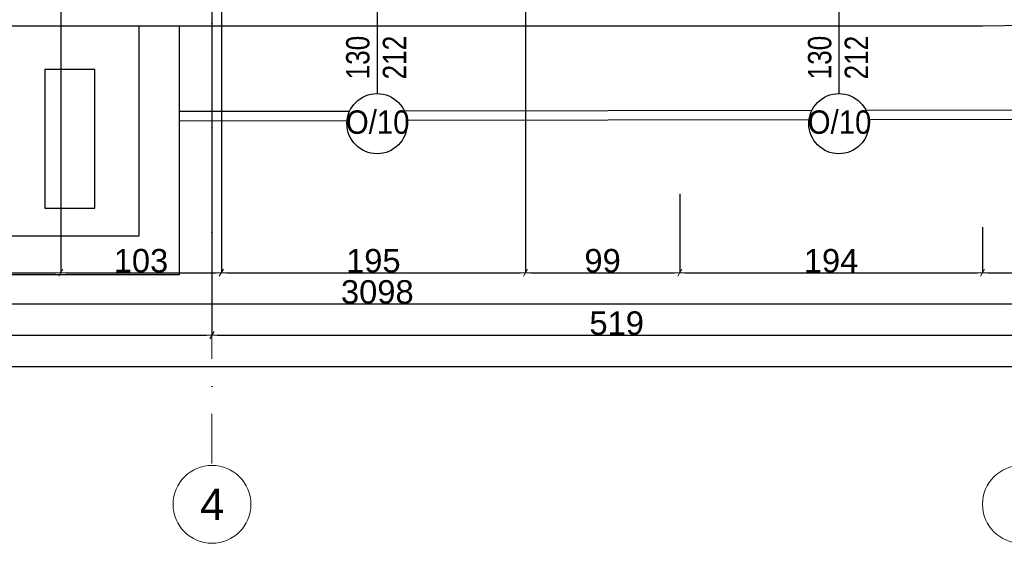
# Model space of a CAD drawing. Header units: millimetres. Extents: x 75543 to 124291, y -109148 to -86372.
# Tile 54 of 99: x 100734 to 107048, y -108895 to -105537. Entities that reach past the tile are written whole.
import ezdxf

# ---------------------------------------------------------------- set-up
doc = ezdxf.new("R2010")
doc.units = ezdxf.units.MM
doc.header["$MEASUREMENT"] = 0
doc.linetypes.add('Dot & Dashed', pattern=[670.277762, 317.5, -176.388889, 0, -176.388874])
for name, color, linetype in [('COKÓŁ', 7, 'Continuous'), ('DIM MALY', 7, 'Continuous'), ('Nowe_0', 7, 'Continuous'), ('Nowe_A-OKNA-OPIS', 7, 'Continuous'), ('Nowe_SCHODY', 7, 'Continuous'), ('opaska', 7, 'Continuous'), ('SCHODY', 7, 'Continuous'), ('Structural - Grid', 7, 'Continuous')]:
    doc.layers.add(name, color=color, linetype=linetype)
doc.styles.add('STYL_AUTOMATYCZNY_1', font='arial.ttf')
doc.styles.add('STYL_AUTOMATYCZNY_2', font='arial.ttf')
doc.styles.add('STYL_AUTOMATYCZNY_6', font='arial.ttf', dxfattribs={"width": 0.8})
doc.styles.add('STYL_AUTOMATYCZNY_9', font='arial.ttf', dxfattribs={"width": 0.9})
doc.dimstyles.new('STYL_AUTOMATYCZNY__3', dxfattribs={"dimtxt": 150, "dimasz": 34.231941, "dimexe": 0.18, "dimexo": 3, "dimgap": 0, "dimtad": 1, "dimtih": 1, "dimtoh": 1, "dimdec": 0, "dimlfac": 0.1, "dimzin": 0, "dimdsep": 46, "dimtxsty": 'STYL_AUTOMATYCZNY_2', "dimblk": 'ARROWHEAD_2', "dimblk1": 'ARROWHEAD_2', "dimblk2": 'ARROWHEAD_2', "dimcen": 0.09, "dimclrd": 5, "dimclre": 5, "dimclrt": 1, "dimadec": 0, "dimazin": 0, "dimtfac": 1, "dimtdec": 4, "dimtmove": 0, "dimatfit": 3, "dimfxl": 0, "dimtolj": 1, "dimtzin": 0, "dimarcsym": 0})

# ---------------------------------------------------------------- blocks, each defined once
blk = doc.blocks.new('ARROWHEAD_2')
at = {"color": 0, "linetype": 'Continuous', "lineweight": 0}
for p, q in [((0, 0), (-1, 0)), ((-0.38, -0.66), (0.38, 0.66))]:
    blk.add_line(p, q, dxfattribs=at)
blk = doc.blocks.new('*D597')
at = {"layer": 'Defpoints', "color": 0}
for p in [(103977.3, -104981.7), (102027.3, -106198.5), (103977.3, -107160.1)]:
    blk.add_point(p, dxfattribs=at)
at = {"layer": 'DIM MALY', "color": 5, "lineweight": -2}
for p, q in [((103977.3, -104984.7), (103977.3, -107160.3)), ((102027.3, -106201.5), (102027.3, -107160.3)), ((102061.5, -107160.1), (103943, -107160.1))]:
    blk.add_line(p, q, dxfattribs=at)
at = {"layer": 'DIM MALY', "color": 5, "lineweight": -2, "xscale": 34.23194115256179, "yscale": 34.23194115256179, "zscale": 34.23194115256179, "rotation": 180}
blk.add_blockref('ARROWHEAD_2', (102027.3, -107160.1), dxfattribs=at)
at = {"layer": 'DIM MALY', "color": 5, "lineweight": -2, "xscale": 34.23194115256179, "yscale": 34.23194115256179, "zscale": 34.23194115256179}
blk.add_blockref('ARROWHEAD_2', (103977.3, -107160.1), dxfattribs=at)
at = {"layer": 'DIM MALY', "color": 1, "insert": (103001.9, -107083.6), "char_height": 150, "attachment_point": 5, "style": 'STYL_AUTOMATYCZNY_2'}
blk.add_mtext('\\A1;195', dxfattribs=at)
blk = doc.blocks.new('*D598')
at = {"layer": 'Defpoints', "color": 0}
for p in [(104967.3, -106650.4), (103977.3, -107138.5), (104967.3, -107160.1)]:
    blk.add_point(p, dxfattribs=at)
at = {"layer": 'DIM MALY', "color": 5, "lineweight": -2}
for p, q in [((104967.3, -106653.4), (104967.3, -107160.3)), ((103977.3, -107141.5), (103977.3, -107160.3)), ((104011.5, -107160.1), (104933, -107160.1))]:
    blk.add_line(p, q, dxfattribs=at)
at = {"layer": 'DIM MALY', "color": 5, "lineweight": -2, "xscale": 34.23194115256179, "yscale": 34.23194115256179, "zscale": 34.23194115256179, "rotation": 180}
blk.add_blockref('ARROWHEAD_2', (103977.3, -107160.1), dxfattribs=at)
at = {"layer": 'DIM MALY', "color": 5, "lineweight": -2, "xscale": 34.23194115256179, "yscale": 34.23194115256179, "zscale": 34.23194115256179}
blk.add_blockref('ARROWHEAD_2', (104967.3, -107160.1), dxfattribs=at)
at = {"layer": 'DIM MALY', "color": 1, "insert": (104472, -107083.6), "char_height": 150, "attachment_point": 5, "style": 'STYL_AUTOMATYCZNY_2'}
blk.add_mtext('\\A1;99', dxfattribs=at)
blk = doc.blocks.new('*D599')
at = {"layer": 'Defpoints', "color": 0}
for p in [(104967.3, -106650.4), (103977.3, -107138.5), (104967.3, -107160.1)]:
    blk.add_point(p, dxfattribs=at)
at = {"layer": 'DIM MALY', "color": 5, "lineweight": -2}
for p, q in [((104967.3, -106653.4), (104967.3, -107160.3)), ((103977.3, -107141.5), (103977.3, -107160.3)), ((104011.5, -107160.1), (104933, -107160.1))]:
    blk.add_line(p, q, dxfattribs=at)
at = {"layer": 'DIM MALY', "color": 5, "lineweight": -2, "xscale": 34.23194115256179, "yscale": 34.23194115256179, "zscale": 34.23194115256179, "rotation": 180}
blk.add_blockref('ARROWHEAD_2', (103977.3, -107160.1), dxfattribs=at)
at = {"layer": 'DIM MALY', "color": 5, "lineweight": -2, "xscale": 34.23194115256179, "yscale": 34.23194115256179, "zscale": 34.23194115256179}
blk.add_blockref('ARROWHEAD_2', (104967.3, -107160.1), dxfattribs=at)
at = {"layer": 'DIM MALY', "color": 1, "insert": (104472, -107083.6), "char_height": 150, "attachment_point": 5, "style": 'STYL_AUTOMATYCZNY_2'}
blk.add_mtext('\\A1;99', dxfattribs=at)
blk = doc.blocks.new('*D600')
at = {"layer": 'Defpoints', "color": 0}
for p in [(104967.3, -106650.4), (106907.3, -106864.6), (106907.3, -107160.1)]:
    blk.add_point(p, dxfattribs=at)
at = {"layer": 'DIM MALY', "color": 5, "lineweight": -2}
for p, q in [((104967.3, -106653.4), (104967.3, -107160.3)), ((106907.3, -106867.6), (106907.3, -107160.3)), ((105001.5, -107160.1), (106873, -107160.1))]:
    blk.add_line(p, q, dxfattribs=at)
at = {"layer": 'DIM MALY', "color": 5, "lineweight": -2, "xscale": 34.23194115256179, "yscale": 34.23194115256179, "zscale": 34.23194115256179, "rotation": 180}
blk.add_blockref('ARROWHEAD_2', (104967.3, -107160.1), dxfattribs=at)
at = {"layer": 'DIM MALY', "color": 5, "lineweight": -2, "xscale": 34.23194115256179, "yscale": 34.23194115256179, "zscale": 34.23194115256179}
blk.add_blockref('ARROWHEAD_2', (106907.3, -107160.1), dxfattribs=at)
at = {"layer": 'DIM MALY', "color": 1, "insert": (105936.9, -107083.6), "char_height": 150, "attachment_point": 5, "style": 'STYL_AUTOMATYCZNY_2'}
blk.add_mtext('\\A1;194', dxfattribs=at)
blk = doc.blocks.new('*D601')
at = {"layer": 'Defpoints', "color": 0}
for p in [(104967.3, -106650.4), (103977.3, -107138.5), (104967.3, -107160.1)]:
    blk.add_point(p, dxfattribs=at)
at = {"layer": 'DIM MALY', "color": 5, "lineweight": -2}
for p, q in [((104967.3, -106653.4), (104967.3, -107160.3)), ((103977.3, -107141.5), (103977.3, -107160.3)), ((104011.5, -107160.1), (104933, -107160.1))]:
    blk.add_line(p, q, dxfattribs=at)
at = {"layer": 'DIM MALY', "color": 5, "lineweight": -2, "xscale": 34.23194115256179, "yscale": 34.23194115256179, "zscale": 34.23194115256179, "rotation": 180}
blk.add_blockref('ARROWHEAD_2', (103977.3, -107160.1), dxfattribs=at)
at = {"layer": 'DIM MALY', "color": 5, "lineweight": -2, "xscale": 34.23194115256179, "yscale": 34.23194115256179, "zscale": 34.23194115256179}
blk.add_blockref('ARROWHEAD_2', (104967.3, -107160.1), dxfattribs=at)
at = {"layer": 'DIM MALY', "color": 1, "insert": (104472, -107083.6), "char_height": 150, "attachment_point": 5, "style": 'STYL_AUTOMATYCZNY_2'}
blk.add_mtext('\\A1;99', dxfattribs=at)
blk = doc.blocks.new('*D602')
at = {"layer": 'Defpoints', "color": 0}
for p in [(104967.3, -106650.4), (106907.3, -106864.6), (106907.3, -107160.1)]:
    blk.add_point(p, dxfattribs=at)
at = {"layer": 'DIM MALY', "color": 5, "lineweight": -2}
for p, q in [((104967.3, -106653.4), (104967.3, -107160.3)), ((106907.3, -106867.6), (106907.3, -107160.3)), ((105001.5, -107160.1), (106873, -107160.1))]:
    blk.add_line(p, q, dxfattribs=at)
at = {"layer": 'DIM MALY', "color": 5, "lineweight": -2, "xscale": 34.23194115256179, "yscale": 34.23194115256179, "zscale": 34.23194115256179, "rotation": 180}
blk.add_blockref('ARROWHEAD_2', (104967.3, -107160.1), dxfattribs=at)
at = {"layer": 'DIM MALY', "color": 5, "lineweight": -2, "xscale": 34.23194115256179, "yscale": 34.23194115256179, "zscale": 34.23194115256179}
blk.add_blockref('ARROWHEAD_2', (106907.3, -107160.1), dxfattribs=at)
at = {"layer": 'DIM MALY', "color": 1, "insert": (105936.9, -107083.6), "char_height": 150, "attachment_point": 5, "style": 'STYL_AUTOMATYCZNY_2'}
blk.add_mtext('\\A1;194', dxfattribs=at)
blk = doc.blocks.new('*D603')
at = {"layer": 'Defpoints', "color": 0}
for p in [(108147.3, -106650.4), (106907.3, -106864.6), (108147.3, -107160.1)]:
    blk.add_point(p, dxfattribs=at)
at = {"layer": 'DIM MALY', "color": 5, "lineweight": -2}
for p, q in [((108147.3, -106653.4), (108147.3, -107160.3)), ((106907.3, -106867.6), (106907.3, -107160.3)), ((106941.5, -107160.1), (108113, -107160.1))]:
    blk.add_line(p, q, dxfattribs=at)
at = {"layer": 'DIM MALY', "color": 5, "lineweight": -2, "xscale": 34.23194115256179, "yscale": 34.23194115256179, "zscale": 34.23194115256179, "rotation": 180}
blk.add_blockref('ARROWHEAD_2', (106907.3, -107160.1), dxfattribs=at)
at = {"layer": 'DIM MALY', "color": 5, "lineweight": -2, "xscale": 34.23194115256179, "yscale": 34.23194115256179, "zscale": 34.23194115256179}
blk.add_blockref('ARROWHEAD_2', (108147.3, -107160.1), dxfattribs=at)
at = {"layer": 'DIM MALY', "color": 1, "insert": (107526.9, -107084.8), "char_height": 150, "attachment_point": 5, "style": 'STYL_AUTOMATYCZNY_2'}
blk.add_mtext('\\A1;124', dxfattribs=at)
blk = doc.blocks.new('*D604')
at = {"layer": 'Defpoints', "color": 0}
for p in [(104967.3, -106650.4), (103977.3, -107138.5), (104967.3, -107160.1)]:
    blk.add_point(p, dxfattribs=at)
at = {"layer": 'DIM MALY', "color": 5, "lineweight": -2}
for p, q in [((104967.3, -106653.4), (104967.3, -107160.3)), ((103977.3, -107141.5), (103977.3, -107160.3)), ((104011.5, -107160.1), (104933, -107160.1))]:
    blk.add_line(p, q, dxfattribs=at)
at = {"layer": 'DIM MALY', "color": 5, "lineweight": -2, "xscale": 34.23194115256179, "yscale": 34.23194115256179, "zscale": 34.23194115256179, "rotation": 180}
blk.add_blockref('ARROWHEAD_2', (103977.3, -107160.1), dxfattribs=at)
at = {"layer": 'DIM MALY', "color": 5, "lineweight": -2, "xscale": 34.23194115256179, "yscale": 34.23194115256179, "zscale": 34.23194115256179}
blk.add_blockref('ARROWHEAD_2', (104967.3, -107160.1), dxfattribs=at)
at = {"layer": 'DIM MALY', "color": 1, "insert": (104472, -107083.6), "char_height": 150, "attachment_point": 5, "style": 'STYL_AUTOMATYCZNY_2'}
blk.add_mtext('\\A1;99', dxfattribs=at)
blk = doc.blocks.new('*D605')
at = {"layer": 'Defpoints', "color": 0}
for p in [(104967.3, -106650.4), (106907.3, -106864.6), (106907.3, -107160.1)]:
    blk.add_point(p, dxfattribs=at)
at = {"layer": 'DIM MALY', "color": 5, "lineweight": -2}
for p, q in [((104967.3, -106653.4), (104967.3, -107160.3)), ((106907.3, -106867.6), (106907.3, -107160.3)), ((105001.5, -107160.1), (106873, -107160.1))]:
    blk.add_line(p, q, dxfattribs=at)
at = {"layer": 'DIM MALY', "color": 5, "lineweight": -2, "xscale": 34.23194115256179, "yscale": 34.23194115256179, "zscale": 34.23194115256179, "rotation": 180}
blk.add_blockref('ARROWHEAD_2', (104967.3, -107160.1), dxfattribs=at)
at = {"layer": 'DIM MALY', "color": 5, "lineweight": -2, "xscale": 34.23194115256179, "yscale": 34.23194115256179, "zscale": 34.23194115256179}
blk.add_blockref('ARROWHEAD_2', (106907.3, -107160.1), dxfattribs=at)
at = {"layer": 'DIM MALY', "color": 1, "insert": (105936.9, -107083.6), "char_height": 150, "attachment_point": 5, "style": 'STYL_AUTOMATYCZNY_2'}
blk.add_mtext('\\A1;194', dxfattribs=at)
blk = doc.blocks.new('*D606')
at = {"layer": 'Defpoints', "color": 0}
for p in [(108147.3, -106650.4), (106907.3, -106864.6), (108147.3, -107160.1)]:
    blk.add_point(p, dxfattribs=at)
at = {"layer": 'DIM MALY', "color": 5, "lineweight": -2}
for p, q in [((108147.3, -106653.4), (108147.3, -107160.3)), ((106907.3, -106867.6), (106907.3, -107160.3)), ((106941.5, -107160.1), (108113, -107160.1))]:
    blk.add_line(p, q, dxfattribs=at)
at = {"layer": 'DIM MALY', "color": 5, "lineweight": -2, "xscale": 34.23194115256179, "yscale": 34.23194115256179, "zscale": 34.23194115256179, "rotation": 180}
blk.add_blockref('ARROWHEAD_2', (106907.3, -107160.1), dxfattribs=at)
at = {"layer": 'DIM MALY', "color": 5, "lineweight": -2, "xscale": 34.23194115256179, "yscale": 34.23194115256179, "zscale": 34.23194115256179}
blk.add_blockref('ARROWHEAD_2', (108147.3, -107160.1), dxfattribs=at)
at = {"layer": 'DIM MALY', "color": 1, "insert": (107526.9, -107084.8), "char_height": 150, "attachment_point": 5, "style": 'STYL_AUTOMATYCZNY_2'}
blk.add_mtext('\\A1;124', dxfattribs=at)
blk = doc.blocks.new('*D608')
at = {"layer": 'Defpoints', "color": 0}
for p in [(104967.3, -106650.4), (103977.3, -107138.5), (104967.3, -107160.1)]:
    blk.add_point(p, dxfattribs=at)
at = {"layer": 'DIM MALY', "color": 5, "lineweight": -2}
for p, q in [((104967.3, -106653.4), (104967.3, -107160.3)), ((103977.3, -107141.5), (103977.3, -107160.3)), ((104011.5, -107160.1), (104933, -107160.1))]:
    blk.add_line(p, q, dxfattribs=at)
at = {"layer": 'DIM MALY', "color": 5, "lineweight": -2, "xscale": 34.23194115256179, "yscale": 34.23194115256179, "zscale": 34.23194115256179, "rotation": 180}
blk.add_blockref('ARROWHEAD_2', (103977.3, -107160.1), dxfattribs=at)
at = {"layer": 'DIM MALY', "color": 5, "lineweight": -2, "xscale": 34.23194115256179, "yscale": 34.23194115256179, "zscale": 34.23194115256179}
blk.add_blockref('ARROWHEAD_2', (104967.3, -107160.1), dxfattribs=at)
at = {"layer": 'DIM MALY', "color": 1, "insert": (104472, -107083.6), "char_height": 150, "attachment_point": 5, "style": 'STYL_AUTOMATYCZNY_2'}
blk.add_mtext('\\A1;99', dxfattribs=at)
blk = doc.blocks.new('*D609')
at = {"layer": 'Defpoints', "color": 0}
for p in [(104967.3, -106650.4), (106907.3, -106864.6), (106907.3, -107160.1)]:
    blk.add_point(p, dxfattribs=at)
at = {"layer": 'DIM MALY', "color": 5, "lineweight": -2}
for p, q in [((104967.3, -106653.4), (104967.3, -107160.3)), ((106907.3, -106867.6), (106907.3, -107160.3)), ((105001.5, -107160.1), (106873, -107160.1))]:
    blk.add_line(p, q, dxfattribs=at)
at = {"layer": 'DIM MALY', "color": 5, "lineweight": -2, "xscale": 34.23194115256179, "yscale": 34.23194115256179, "zscale": 34.23194115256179, "rotation": 180}
blk.add_blockref('ARROWHEAD_2', (104967.3, -107160.1), dxfattribs=at)
at = {"layer": 'DIM MALY', "color": 5, "lineweight": -2, "xscale": 34.23194115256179, "yscale": 34.23194115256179, "zscale": 34.23194115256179}
blk.add_blockref('ARROWHEAD_2', (106907.3, -107160.1), dxfattribs=at)
at = {"layer": 'DIM MALY', "color": 1, "insert": (105936.9, -107083.6), "char_height": 150, "attachment_point": 5, "style": 'STYL_AUTOMATYCZNY_2'}
blk.add_mtext('\\A1;194', dxfattribs=at)
blk = doc.blocks.new('*D610')
at = {"layer": 'Defpoints', "color": 0}
for p in [(108147.3, -106650.4), (106907.3, -106864.6), (108147.3, -107160.1)]:
    blk.add_point(p, dxfattribs=at)
at = {"layer": 'DIM MALY', "color": 5, "lineweight": -2}
for p, q in [((108147.3, -106653.4), (108147.3, -107160.3)), ((106907.3, -106867.6), (106907.3, -107160.3)), ((106941.5, -107160.1), (108113, -107160.1))]:
    blk.add_line(p, q, dxfattribs=at)
at = {"layer": 'DIM MALY', "color": 5, "lineweight": -2, "xscale": 34.23194115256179, "yscale": 34.23194115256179, "zscale": 34.23194115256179, "rotation": 180}
blk.add_blockref('ARROWHEAD_2', (106907.3, -107160.1), dxfattribs=at)
at = {"layer": 'DIM MALY', "color": 5, "lineweight": -2, "xscale": 34.23194115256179, "yscale": 34.23194115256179, "zscale": 34.23194115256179}
blk.add_blockref('ARROWHEAD_2', (108147.3, -107160.1), dxfattribs=at)
at = {"layer": 'DIM MALY', "color": 1, "insert": (107526.9, -107084.8), "char_height": 150, "attachment_point": 5, "style": 'STYL_AUTOMATYCZNY_2'}
blk.add_mtext('\\A1;124', dxfattribs=at)
blk = doc.blocks.new('*D613')
at = {"layer": 'Defpoints', "color": 0}
for p in [(104967.3, -106650.4), (103977.3, -107138.5), (104967.3, -107160.1)]:
    blk.add_point(p, dxfattribs=at)
at = {"layer": 'DIM MALY', "color": 5, "lineweight": -2}
for p, q in [((104967.3, -106653.4), (104967.3, -107160.3)), ((103977.3, -107141.5), (103977.3, -107160.3)), ((104011.5, -107160.1), (104933, -107160.1))]:
    blk.add_line(p, q, dxfattribs=at)
at = {"layer": 'DIM MALY', "color": 5, "lineweight": -2, "xscale": 34.23194115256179, "yscale": 34.23194115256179, "zscale": 34.23194115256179, "rotation": 180}
blk.add_blockref('ARROWHEAD_2', (103977.3, -107160.1), dxfattribs=at)
at = {"layer": 'DIM MALY', "color": 5, "lineweight": -2, "xscale": 34.23194115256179, "yscale": 34.23194115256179, "zscale": 34.23194115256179}
blk.add_blockref('ARROWHEAD_2', (104967.3, -107160.1), dxfattribs=at)
at = {"layer": 'DIM MALY', "color": 1, "insert": (104472, -107083.6), "char_height": 150, "attachment_point": 5, "style": 'STYL_AUTOMATYCZNY_2'}
blk.add_mtext('\\A1;99', dxfattribs=at)
blk = doc.blocks.new('*D614')
at = {"layer": 'Defpoints', "color": 0}
for p in [(104967.3, -106650.4), (106907.3, -106864.6), (106907.3, -107160.1)]:
    blk.add_point(p, dxfattribs=at)
at = {"layer": 'DIM MALY', "color": 5, "lineweight": -2}
for p, q in [((104967.3, -106653.4), (104967.3, -107160.3)), ((106907.3, -106867.6), (106907.3, -107160.3)), ((105001.5, -107160.1), (106873, -107160.1))]:
    blk.add_line(p, q, dxfattribs=at)
at = {"layer": 'DIM MALY', "color": 5, "lineweight": -2, "xscale": 34.23194115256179, "yscale": 34.23194115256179, "zscale": 34.23194115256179, "rotation": 180}
blk.add_blockref('ARROWHEAD_2', (104967.3, -107160.1), dxfattribs=at)
at = {"layer": 'DIM MALY', "color": 5, "lineweight": -2, "xscale": 34.23194115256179, "yscale": 34.23194115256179, "zscale": 34.23194115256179}
blk.add_blockref('ARROWHEAD_2', (106907.3, -107160.1), dxfattribs=at)
at = {"layer": 'DIM MALY', "color": 1, "insert": (105936.9, -107083.6), "char_height": 150, "attachment_point": 5, "style": 'STYL_AUTOMATYCZNY_2'}
blk.add_mtext('\\A1;194', dxfattribs=at)
blk = doc.blocks.new('*D615')
at = {"layer": 'Defpoints', "color": 0}
for p in [(108147.3, -106650.4), (106907.3, -106864.6), (108147.3, -107160.1)]:
    blk.add_point(p, dxfattribs=at)
at = {"layer": 'DIM MALY', "color": 5, "lineweight": -2}
for p, q in [((108147.3, -106653.4), (108147.3, -107160.3)), ((106907.3, -106867.6), (106907.3, -107160.3)), ((106941.5, -107160.1), (108113, -107160.1))]:
    blk.add_line(p, q, dxfattribs=at)
at = {"layer": 'DIM MALY', "color": 5, "lineweight": -2, "xscale": 34.23194115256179, "yscale": 34.23194115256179, "zscale": 34.23194115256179, "rotation": 180}
blk.add_blockref('ARROWHEAD_2', (106907.3, -107160.1), dxfattribs=at)
at = {"layer": 'DIM MALY', "color": 5, "lineweight": -2, "xscale": 34.23194115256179, "yscale": 34.23194115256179, "zscale": 34.23194115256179}
blk.add_blockref('ARROWHEAD_2', (108147.3, -107160.1), dxfattribs=at)
at = {"layer": 'DIM MALY', "color": 1, "insert": (107526.9, -107084.8), "char_height": 150, "attachment_point": 5, "style": 'STYL_AUTOMATYCZNY_2'}
blk.add_mtext('\\A1;124', dxfattribs=at)
blk = doc.blocks.new('*D619')
at = {"layer": 'Defpoints', "color": 0}
for p in [(104967.3, -106650.4), (103977.3, -107138.5), (104967.3, -107160.1)]:
    blk.add_point(p, dxfattribs=at)
at = {"layer": 'DIM MALY', "color": 5, "lineweight": -2}
for p, q in [((104967.3, -106653.4), (104967.3, -107160.3)), ((103977.3, -107141.5), (103977.3, -107160.3)), ((104011.5, -107160.1), (104933, -107160.1))]:
    blk.add_line(p, q, dxfattribs=at)
at = {"layer": 'DIM MALY', "color": 5, "lineweight": -2, "xscale": 34.23194115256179, "yscale": 34.23194115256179, "zscale": 34.23194115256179, "rotation": 180}
blk.add_blockref('ARROWHEAD_2', (103977.3, -107160.1), dxfattribs=at)
at = {"layer": 'DIM MALY', "color": 5, "lineweight": -2, "xscale": 34.23194115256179, "yscale": 34.23194115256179, "zscale": 34.23194115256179}
blk.add_blockref('ARROWHEAD_2', (104967.3, -107160.1), dxfattribs=at)
at = {"layer": 'DIM MALY', "color": 1, "insert": (104472, -107083.6), "char_height": 150, "attachment_point": 5, "style": 'STYL_AUTOMATYCZNY_2'}
blk.add_mtext('\\A1;99', dxfattribs=at)
blk = doc.blocks.new('*D620')
at = {"layer": 'Defpoints', "color": 0}
for p in [(104967.3, -106650.4), (106907.3, -106864.6), (106907.3, -107160.1)]:
    blk.add_point(p, dxfattribs=at)
at = {"layer": 'DIM MALY', "color": 5, "lineweight": -2}
for p, q in [((104967.3, -106653.4), (104967.3, -107160.3)), ((106907.3, -106867.6), (106907.3, -107160.3)), ((105001.5, -107160.1), (106873, -107160.1))]:
    blk.add_line(p, q, dxfattribs=at)
at = {"layer": 'DIM MALY', "color": 5, "lineweight": -2, "xscale": 34.23194115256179, "yscale": 34.23194115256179, "zscale": 34.23194115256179, "rotation": 180}
blk.add_blockref('ARROWHEAD_2', (104967.3, -107160.1), dxfattribs=at)
at = {"layer": 'DIM MALY', "color": 5, "lineweight": -2, "xscale": 34.23194115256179, "yscale": 34.23194115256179, "zscale": 34.23194115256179}
blk.add_blockref('ARROWHEAD_2', (106907.3, -107160.1), dxfattribs=at)
at = {"layer": 'DIM MALY', "color": 1, "insert": (105936.9, -107083.6), "char_height": 150, "attachment_point": 5, "style": 'STYL_AUTOMATYCZNY_2'}
blk.add_mtext('\\A1;194', dxfattribs=at)
blk = doc.blocks.new('*D621')
at = {"layer": 'Defpoints', "color": 0}
for p in [(108147.3, -106650.4), (106907.3, -106864.6), (108147.3, -107160.1)]:
    blk.add_point(p, dxfattribs=at)
at = {"layer": 'DIM MALY', "color": 5, "lineweight": -2}
for p, q in [((108147.3, -106653.4), (108147.3, -107160.3)), ((106907.3, -106867.6), (106907.3, -107160.3)), ((106941.5, -107160.1), (108113, -107160.1))]:
    blk.add_line(p, q, dxfattribs=at)
at = {"layer": 'DIM MALY', "color": 5, "lineweight": -2, "xscale": 34.23194115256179, "yscale": 34.23194115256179, "zscale": 34.23194115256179, "rotation": 180}
blk.add_blockref('ARROWHEAD_2', (106907.3, -107160.1), dxfattribs=at)
at = {"layer": 'DIM MALY', "color": 5, "lineweight": -2, "xscale": 34.23194115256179, "yscale": 34.23194115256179, "zscale": 34.23194115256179}
blk.add_blockref('ARROWHEAD_2', (108147.3, -107160.1), dxfattribs=at)
at = {"layer": 'DIM MALY', "color": 1, "insert": (107526.9, -107084.8), "char_height": 150, "attachment_point": 5, "style": 'STYL_AUTOMATYCZNY_2'}
blk.add_mtext('\\A1;124', dxfattribs=at)
blk = doc.blocks.new('*D626')
at = {"layer": 'Defpoints', "color": 0}
for p in [(104967.3, -106650.4), (103977.3, -107138.5), (104967.3, -107160.1)]:
    blk.add_point(p, dxfattribs=at)
at = {"layer": 'DIM MALY', "color": 5, "lineweight": -2}
for p, q in [((104967.3, -106653.4), (104967.3, -107160.3)), ((103977.3, -107141.5), (103977.3, -107160.3)), ((104011.5, -107160.1), (104933, -107160.1))]:
    blk.add_line(p, q, dxfattribs=at)
at = {"layer": 'DIM MALY', "color": 5, "lineweight": -2, "xscale": 34.23194115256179, "yscale": 34.23194115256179, "zscale": 34.23194115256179, "rotation": 180}
blk.add_blockref('ARROWHEAD_2', (103977.3, -107160.1), dxfattribs=at)
at = {"layer": 'DIM MALY', "color": 5, "lineweight": -2, "xscale": 34.23194115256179, "yscale": 34.23194115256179, "zscale": 34.23194115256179}
blk.add_blockref('ARROWHEAD_2', (104967.3, -107160.1), dxfattribs=at)
at = {"layer": 'DIM MALY', "color": 1, "insert": (104472, -107083.6), "char_height": 150, "attachment_point": 5, "style": 'STYL_AUTOMATYCZNY_2'}
blk.add_mtext('\\A1;99', dxfattribs=at)
blk = doc.blocks.new('*D627')
at = {"layer": 'Defpoints', "color": 0}
for p in [(104967.3, -106650.4), (106907.3, -106864.6), (106907.3, -107160.1)]:
    blk.add_point(p, dxfattribs=at)
at = {"layer": 'DIM MALY', "color": 5, "lineweight": -2}
for p, q in [((104967.3, -106653.4), (104967.3, -107160.3)), ((106907.3, -106867.6), (106907.3, -107160.3)), ((105001.5, -107160.1), (106873, -107160.1))]:
    blk.add_line(p, q, dxfattribs=at)
at = {"layer": 'DIM MALY', "color": 5, "lineweight": -2, "xscale": 34.23194115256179, "yscale": 34.23194115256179, "zscale": 34.23194115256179, "rotation": 180}
blk.add_blockref('ARROWHEAD_2', (104967.3, -107160.1), dxfattribs=at)
at = {"layer": 'DIM MALY', "color": 5, "lineweight": -2, "xscale": 34.23194115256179, "yscale": 34.23194115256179, "zscale": 34.23194115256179}
blk.add_blockref('ARROWHEAD_2', (106907.3, -107160.1), dxfattribs=at)
at = {"layer": 'DIM MALY', "color": 1, "insert": (105936.9, -107083.6), "char_height": 150, "attachment_point": 5, "style": 'STYL_AUTOMATYCZNY_2'}
blk.add_mtext('\\A1;194', dxfattribs=at)
blk = doc.blocks.new('*D628')
at = {"layer": 'Defpoints', "color": 0}
for p in [(108147.3, -106650.4), (106907.3, -106864.6), (108147.3, -107160.1)]:
    blk.add_point(p, dxfattribs=at)
at = {"layer": 'DIM MALY', "color": 5, "lineweight": -2}
for p, q in [((108147.3, -106653.4), (108147.3, -107160.3)), ((106907.3, -106867.6), (106907.3, -107160.3)), ((106941.5, -107160.1), (108113, -107160.1))]:
    blk.add_line(p, q, dxfattribs=at)
at = {"layer": 'DIM MALY', "color": 5, "lineweight": -2, "xscale": 34.23194115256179, "yscale": 34.23194115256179, "zscale": 34.23194115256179, "rotation": 180}
blk.add_blockref('ARROWHEAD_2', (106907.3, -107160.1), dxfattribs=at)
at = {"layer": 'DIM MALY', "color": 5, "lineweight": -2, "xscale": 34.23194115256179, "yscale": 34.23194115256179, "zscale": 34.23194115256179}
blk.add_blockref('ARROWHEAD_2', (108147.3, -107160.1), dxfattribs=at)
at = {"layer": 'DIM MALY', "color": 1, "insert": (107526.9, -107084.8), "char_height": 150, "attachment_point": 5, "style": 'STYL_AUTOMATYCZNY_2'}
blk.add_mtext('\\A1;124', dxfattribs=at)
blk = doc.blocks.new('*D634')
at = {"layer": 'Defpoints', "color": 0}
for p in [(104967.3, -106650.4), (103977.3, -107138.5), (104967.3, -107160.1)]:
    blk.add_point(p, dxfattribs=at)
at = {"layer": 'DIM MALY', "color": 5, "lineweight": -2}
for p, q in [((104967.3, -106653.4), (104967.3, -107160.3)), ((103977.3, -107141.5), (103977.3, -107160.3)), ((104011.5, -107160.1), (104933, -107160.1))]:
    blk.add_line(p, q, dxfattribs=at)
at = {"layer": 'DIM MALY', "color": 5, "lineweight": -2, "xscale": 34.23194115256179, "yscale": 34.23194115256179, "zscale": 34.23194115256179, "rotation": 180}
blk.add_blockref('ARROWHEAD_2', (103977.3, -107160.1), dxfattribs=at)
at = {"layer": 'DIM MALY', "color": 5, "lineweight": -2, "xscale": 34.23194115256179, "yscale": 34.23194115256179, "zscale": 34.23194115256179}
blk.add_blockref('ARROWHEAD_2', (104967.3, -107160.1), dxfattribs=at)
at = {"layer": 'DIM MALY', "color": 1, "insert": (104472, -107083.6), "char_height": 150, "attachment_point": 5, "style": 'STYL_AUTOMATYCZNY_2'}
blk.add_mtext('\\A1;99', dxfattribs=at)
blk = doc.blocks.new('*D635')
at = {"layer": 'Defpoints', "color": 0}
for p in [(104967.3, -106650.4), (106907.3, -106864.6), (106907.3, -107160.1)]:
    blk.add_point(p, dxfattribs=at)
at = {"layer": 'DIM MALY', "color": 5, "lineweight": -2}
for p, q in [((104967.3, -106653.4), (104967.3, -107160.3)), ((106907.3, -106867.6), (106907.3, -107160.3)), ((105001.5, -107160.1), (106873, -107160.1))]:
    blk.add_line(p, q, dxfattribs=at)
at = {"layer": 'DIM MALY', "color": 5, "lineweight": -2, "xscale": 34.23194115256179, "yscale": 34.23194115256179, "zscale": 34.23194115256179, "rotation": 180}
blk.add_blockref('ARROWHEAD_2', (104967.3, -107160.1), dxfattribs=at)
at = {"layer": 'DIM MALY', "color": 5, "lineweight": -2, "xscale": 34.23194115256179, "yscale": 34.23194115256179, "zscale": 34.23194115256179}
blk.add_blockref('ARROWHEAD_2', (106907.3, -107160.1), dxfattribs=at)
at = {"layer": 'DIM MALY', "color": 1, "insert": (105936.9, -107083.6), "char_height": 150, "attachment_point": 5, "style": 'STYL_AUTOMATYCZNY_2'}
blk.add_mtext('\\A1;194', dxfattribs=at)
blk = doc.blocks.new('*D636')
at = {"layer": 'Defpoints', "color": 0}
for p in [(108147.3, -106650.4), (106907.3, -106864.6), (108147.3, -107160.1)]:
    blk.add_point(p, dxfattribs=at)
at = {"layer": 'DIM MALY', "color": 5, "lineweight": -2}
for p, q in [((108147.3, -106653.4), (108147.3, -107160.3)), ((106907.3, -106867.6), (106907.3, -107160.3)), ((106941.5, -107160.1), (108113, -107160.1))]:
    blk.add_line(p, q, dxfattribs=at)
at = {"layer": 'DIM MALY', "color": 5, "lineweight": -2, "xscale": 34.23194115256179, "yscale": 34.23194115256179, "zscale": 34.23194115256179, "rotation": 180}
blk.add_blockref('ARROWHEAD_2', (106907.3, -107160.1), dxfattribs=at)
at = {"layer": 'DIM MALY', "color": 5, "lineweight": -2, "xscale": 34.23194115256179, "yscale": 34.23194115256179, "zscale": 34.23194115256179}
blk.add_blockref('ARROWHEAD_2', (108147.3, -107160.1), dxfattribs=at)
at = {"layer": 'DIM MALY', "color": 1, "insert": (107526.9, -107084.8), "char_height": 150, "attachment_point": 5, "style": 'STYL_AUTOMATYCZNY_2'}
blk.add_mtext('\\A1;124', dxfattribs=at)
blk = doc.blocks.new('*D648')
at = {"layer": 'Defpoints', "color": 0}
for p in [(118517.3, -106718.7), (118517.3, -107360.1), (87537.3, -107465.1)]:
    blk.add_point(p, dxfattribs=at)
at = {"layer": 'DIM MALY', "color": 5, "lineweight": -2}
for p, q in [((118517.3, -106721.7), (118517.3, -107360.3)), ((87537.3, -107462.1), (87537.3, -107360)), ((87571.5, -107360.1), (118483, -107360.1))]:
    blk.add_line(p, q, dxfattribs=at)
at = {"layer": 'DIM MALY', "color": 5, "lineweight": -2, "xscale": 34.23194115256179, "yscale": 34.23194115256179, "zscale": 34.23194115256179, "rotation": 180}
blk.add_blockref('ARROWHEAD_2', (87537.3, -107360.1), dxfattribs=at)
at = {"layer": 'DIM MALY', "color": 5, "lineweight": -2, "xscale": 34.23194115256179, "yscale": 34.23194115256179, "zscale": 34.23194115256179}
blk.add_blockref('ARROWHEAD_2', (118517.3, -107360.1), dxfattribs=at)
at = {"layer": 'DIM MALY', "color": 1, "insert": (103027.2, -107283.5), "char_height": 150, "attachment_point": 5, "style": 'STYL_AUTOMATYCZNY_2'}
blk.add_mtext('\\A1;3098', dxfattribs=at)
blk = doc.blocks.new('*D649')
at = {"layer": 'Defpoints', "color": 0}
for p in [(80297.3, -107056.4), (118517.3, -107056.4), (118517.3, -107760.1)]:
    blk.add_point(p, dxfattribs=at)
at = {"layer": 'DIM MALY', "color": 5, "lineweight": -2}
for p, q in [((80297.3, -107059.4), (80297.3, -107760.3)), ((118517.3, -107059.4), (118517.3, -107760.3)), ((80331.5, -107760.1), (118483, -107760.1))]:
    blk.add_line(p, q, dxfattribs=at)
at = {"layer": 'DIM MALY', "color": 5, "lineweight": -2, "xscale": 34.23194115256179, "yscale": 34.23194115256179, "zscale": 34.23194115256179, "rotation": 180}
blk.add_blockref('ARROWHEAD_2', (80297.3, -107760.1), dxfattribs=at)
at = {"layer": 'DIM MALY', "color": 5, "lineweight": -2, "xscale": 34.23194115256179, "yscale": 34.23194115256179, "zscale": 34.23194115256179}
blk.add_blockref('ARROWHEAD_2', (118517.3, -107760.1), dxfattribs=at)
at = {"layer": 'DIM MALY', "color": 1, "insert": (99407.2, -107683.5), "char_height": 150, "attachment_point": 5, "style": 'STYL_AUTOMATYCZNY_2'}
blk.add_mtext('\\A1;3822', dxfattribs=at)
blk = doc.blocks.new('*D863')
at = {"layer": 'Defpoints', "color": 0}
for p in [(99017.3, -104981.7), (100997.3, -104981.7), (100997.3, -107160.1)]:
    blk.add_point(p, dxfattribs=at)
at = {"layer": 'DIM MALY', "color": 5, "lineweight": -2}
for p, q in [((99017.3, -104984.7), (99017.3, -107160.3)), ((100997.3, -104984.7), (100997.3, -107160.3)), ((99051.5, -107160.1), (100963, -107160.1))]:
    blk.add_line(p, q, dxfattribs=at)
at = {"layer": 'DIM MALY', "color": 5, "lineweight": -2, "xscale": 34.23194115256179, "yscale": 34.23194115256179, "zscale": 34.23194115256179, "rotation": 180}
blk.add_blockref('ARROWHEAD_2', (99017.3, -107160.1), dxfattribs=at)
at = {"layer": 'DIM MALY', "color": 5, "lineweight": -2, "xscale": 34.23194115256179, "yscale": 34.23194115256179, "zscale": 34.23194115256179}
blk.add_blockref('ARROWHEAD_2', (100997.3, -107160.1), dxfattribs=at)
at = {"layer": 'DIM MALY', "color": 1, "insert": (100006.9, -107083.6), "char_height": 150, "attachment_point": 5, "style": 'STYL_AUTOMATYCZNY_2'}
blk.add_mtext('\\A1;198', dxfattribs=at)
blk = doc.blocks.new('*D879')
at = {"layer": 'Defpoints', "color": 0}
for p in [(99017.3, -104981.7), (100997.3, -104981.7), (100997.3, -107160.1)]:
    blk.add_point(p, dxfattribs=at)
at = {"layer": 'DIM MALY', "color": 5, "lineweight": -2}
for p, q in [((99017.3, -104984.7), (99017.3, -107160.3)), ((100997.3, -104984.7), (100997.3, -107160.3)), ((99051.5, -107160.1), (100963, -107160.1))]:
    blk.add_line(p, q, dxfattribs=at)
at = {"layer": 'DIM MALY', "color": 5, "lineweight": -2, "xscale": 34.23194115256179, "yscale": 34.23194115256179, "zscale": 34.23194115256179, "rotation": 180}
blk.add_blockref('ARROWHEAD_2', (99017.3, -107160.1), dxfattribs=at)
at = {"layer": 'DIM MALY', "color": 5, "lineweight": -2, "xscale": 34.23194115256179, "yscale": 34.23194115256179, "zscale": 34.23194115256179}
blk.add_blockref('ARROWHEAD_2', (100997.3, -107160.1), dxfattribs=at)
at = {"layer": 'DIM MALY', "color": 1, "insert": (100006.9, -107083.6), "char_height": 150, "attachment_point": 5, "style": 'STYL_AUTOMATYCZNY_2'}
blk.add_mtext('\\A1;198', dxfattribs=at)
blk = doc.blocks.new('*D880')
at = {"layer": 'Defpoints', "color": 0}
for p in [(100997.3, -104981.7), (102027.3, -104981.7), (102027.3, -107160.1)]:
    blk.add_point(p, dxfattribs=at)
at = {"layer": 'DIM MALY', "color": 5, "lineweight": -2}
for p, q in [((100997.3, -104984.7), (100997.3, -107160.3)), ((102027.3, -104984.7), (102027.3, -107160.3)), ((101031.5, -107160.1), (101993, -107160.1))]:
    blk.add_line(p, q, dxfattribs=at)
at = {"layer": 'DIM MALY', "color": 5, "lineweight": -2, "xscale": 34.23194115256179, "yscale": 34.23194115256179, "zscale": 34.23194115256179, "rotation": 180}
blk.add_blockref('ARROWHEAD_2', (100997.3, -107160.1), dxfattribs=at)
at = {"layer": 'DIM MALY', "color": 5, "lineweight": -2, "xscale": 34.23194115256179, "yscale": 34.23194115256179, "zscale": 34.23194115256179}
blk.add_blockref('ARROWHEAD_2', (102027.3, -107160.1), dxfattribs=at)
at = {"layer": 'DIM MALY', "color": 1, "insert": (101511.9, -107083.5), "char_height": 150, "attachment_point": 5, "style": 'STYL_AUTOMATYCZNY_2'}
blk.add_mtext('\\A1;103', dxfattribs=at)
blk = doc.blocks.new('*D993')
at = {"layer": 'Defpoints', "color": 0}
for p in [(95367.3, -89539.7), (101967.3, -89539.7), (101967.3, -107560.1)]:
    blk.add_point(p, dxfattribs=at)
at = {"layer": 'DIM MALY', "color": 5, "lineweight": -2}
for p, q in [((95367.3, -89542.7), (95367.3, -107560.3)), ((101967.3, -89542.7), (101967.3, -107560.3)), ((95401.5, -107560.1), (101933, -107560.1))]:
    blk.add_line(p, q, dxfattribs=at)
at = {"layer": 'DIM MALY', "color": 5, "lineweight": -2, "xscale": 34.23194115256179, "yscale": 34.23194115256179, "zscale": 34.23194115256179, "rotation": 180}
blk.add_blockref('ARROWHEAD_2', (95367.3, -107560.1), dxfattribs=at)
at = {"layer": 'DIM MALY', "color": 5, "lineweight": -2, "xscale": 34.23194115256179, "yscale": 34.23194115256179, "zscale": 34.23194115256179}
blk.add_blockref('ARROWHEAD_2', (101967.3, -107560.1), dxfattribs=at)
at = {"layer": 'DIM MALY', "color": 1, "insert": (98666.9, -107483.6), "char_height": 150, "attachment_point": 5, "style": 'STYL_AUTOMATYCZNY_2'}
blk.add_mtext('\\A1;660', dxfattribs=at)
blk = doc.blocks.new('*D994')
at = {"layer": 'Defpoints', "color": 0}
for p in [(101967.3, -89539.7), (107158.2, -89539.7), (107158.2, -107560.1)]:
    blk.add_point(p, dxfattribs=at)
at = {"layer": 'DIM MALY', "color": 5, "lineweight": -2}
for p, q in [((101967.3, -89542.7), (101967.3, -107560.3)), ((107158.2, -89542.7), (107158.2, -107560.3)), ((102001.5, -107560.1), (107123.9, -107560.1))]:
    blk.add_line(p, q, dxfattribs=at)
at = {"layer": 'DIM MALY', "color": 5, "lineweight": -2, "xscale": 34.23194115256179, "yscale": 34.23194115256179, "zscale": 34.23194115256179, "rotation": 180}
blk.add_blockref('ARROWHEAD_2', (101967.3, -107560.1), dxfattribs=at)
at = {"layer": 'DIM MALY', "color": 5, "lineweight": -2, "xscale": 34.23194115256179, "yscale": 34.23194115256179, "zscale": 34.23194115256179}
blk.add_blockref('ARROWHEAD_2', (107158.2, -107560.1), dxfattribs=at)
at = {"layer": 'DIM MALY', "color": 1, "insert": (104562.3, -107483.6), "char_height": 150, "attachment_point": 5, "style": 'STYL_AUTOMATYCZNY_2'}
blk.add_mtext('\\A1;519', dxfattribs=at)

msp = doc.modelspace()

# ---------------------------------------------------------------- linework, layer by layer
at = {"layer": 'COKÓŁ'}
for p, q in [((106908, -105575.5), (118606.4, -105474.7)), ((87447.3, -105575.5), (106908, -105575.5))]:
    msp.add_line(p, q, dxfattribs=at)
at = {"layer": 'Nowe_0'}
msp.add_lwpolyline([(101216.2, -105855.5), (100896.2, -105855.5), (100896.2, -106745.5), (101216.2, -106745.5)], close=True, dxfattribs=at)
at = {"layer": 'Nowe_A-OKNA-OPIS'}
for p, q in [((103025.7, -104805.5), (103025.7, -106010.7)), ((105987.3, -104805.5), (105987.3, -106010.7))]:
    msp.add_line(p, q, dxfattribs=at)
for centre in [(103025.7, -106203.7), (105987.3, -106203.7)]:
    msp.add_circle(centre, 193, dxfattribs=at)
at = {"layer": 'Nowe_SCHODY'}
for p, q in [((101497.3, -105575.5), (101497.3, -106925.5)), ((101757.3, -105575.5), (101757.3, -107173.1)), ((101497.3, -106925.5), (100997.3, -106925.5)), ((101757.3, -107173.1), (100997.3, -107173.1))]:
    msp.add_line(p, q, dxfattribs=at)
at = {"layer": 'opaska'}
for points in [[(101757.3, -106124.6), (102850.6, -106122.7)], [(103200.6, -106122), (105814.7, -106117.2)], [(106159.5, -106116.6), (108438.2, -106112.3), (108974.8, -106107.7)], [(101757.3, -106184.6), (102833.9, -106182.7)], [(103217.5, -106182), (105796.1, -106177.3)], [(106178.3, -106176.6), (108438.5, -106172.3), (108952.6, -106167.9)]]:
    msp.add_lwpolyline(points, dxfattribs=at)
at = {"layer": 'SCHODY'}
for p, q in [((100997.3, -106925.5), (96427.3, -106925.5)), ((101257.3, -107173.1), (96427.3, -107173.1))]:
    msp.add_line(p, q, dxfattribs=at)
at = {"layer": 'Structural - Grid', "linetype": 'Dot & Dashed', "lineweight": 15}
for q in [(101967.3, -90539.7), (101967.3, -108395.1)]:
    msp.add_line((101967.3, -107395.1), q, dxfattribs=at)
at = {"layer": 'Structural - Grid', "linetype": 'Continuous', "lineweight": 15}
for centre in [(101967.3, -108645.1), (107158.2, -108645.1)]:
    msp.add_circle(centre, 250, dxfattribs=at)
at = {"layer": 'Structural - Grid', "linetype": 'Dot & Dashed', "lineweight": 15}
msp.add_point((101967.3, -107395.1), dxfattribs=at)
msp.add_point((101967.3, -107395.1), dxfattribs=at)

# ---------------------------------------------------------------- texts
at = {"layer": 'Nowe_A-OKNA-OPIS', "char_height": 150, "attachment_point": 5, "rotation": 90, "style": 'STYL_AUTOMATYCZNY_6'}
for s, insert in [('\\A1;{\\pqc;\\fArial|b0|i0|c238|p0;\\W0.800000;130}', (102903.2, -105780)), ('\\A1;{\\pqc;\\fArial|b0|i0|c238|p0;\\W0.800000;212}', (103137.6, -105780)), ('\\A1;{\\pqc;\\fArial|b0|i0|c238|p0;\\W0.800000;130}', (105864.7, -105780)), ('\\A1;{\\pqc;\\fArial|b0|i0|c238|p0;\\W0.800000;212}', (106099.1, -105780))]:
    msp.add_mtext(s, dxfattribs=dict(at, insert=insert))
at = {"layer": 'Nowe_A-OKNA-OPIS', "char_height": 150, "attachment_point": 5, "style": 'STYL_AUTOMATYCZNY_9'}
for insert in [(103029.7, -106194.8), (105991.2, -106194.8)]:
    msp.add_mtext('\\A1;{\\pqc;\\fArial|b0|i0|c238|p0;\\W0.900000;O/10}', dxfattribs=dict(at, insert=insert))
at = {"layer": 'Structural - Grid', "lineweight": 15, "insert": (101891, -108545.1), "char_height": 200, "attachment_point": 1, "style": 'STYL_AUTOMATYCZNY_1'}
msp.add_mtext('\\A1;{\\pql;\\pt0;\\fArial|b0|i0|c238|p0;\\W1.000000;4}', dxfattribs=at)

# ---------------------------------------------------------------- dimensions: what is measured, and where the dimension line sits
at = {"layer": 'DIM MALY'}
for base, p1, p2, picture, middle in [((101967.3, -107560.1), (95367.3, -89539.7), (101967.3, -89539.7), '*D993', (98666.9, -107560.1)), ((107158.2, -107560.1), (101967.3, -89539.7), (107158.2, -89539.7), '*D994', (104562.3, -107560.1)), ((100997.3, -107160.1), (99017.3, -104981.7), (100997.3, -104981.7), '*D863', (100006.9, -107160.1)), ((100997.3, -107160.1), (99017.3, -104981.7), (100997.3, -104981.7), '*D879', (100006.9, -107160.1)), ((102027.3, -107160.1), (100997.3, -104981.7), (102027.3, -104981.7), '*D880', (101511.9, -107160.1)), ((103977.3, -107160.1), (102027.3, -106198.5), (103977.3, -104981.7), '*D597', (103001.9, -107160.1)), ((104967.3, -107160.1), (103977.3, -107138.5), (104967.3, -106650.4), '*D598', (104472, -107160.1)), ((104967.3, -107160.1), (103977.3, -107138.5), (104967.3, -106650.4), '*D599', (104472, -107160.1)), ((104967.3, -107160.1), (103977.3, -107138.5), (104967.3, -106650.4), '*D601', (104472, -107160.1)), ((104967.3, -107160.1), (103977.3, -107138.5), (104967.3, -106650.4), '*D604', (104472, -107160.1)), ((104967.3, -107160.1), (103977.3, -107138.5), (104967.3, -106650.4), '*D608', (104472, -107160.1)), ((104967.3, -107160.1), (103977.3, -107138.5), (104967.3, -106650.4), '*D613', (104472, -107160.1)), ((104967.3, -107160.1), (103977.3, -107138.5), (104967.3, -106650.4), '*D619', (104472, -107160.1)), ((104967.3, -107160.1), (103977.3, -107138.5), (104967.3, -106650.4), '*D626', (104472, -107160.1)), ((104967.3, -107160.1), (103977.3, -107138.5), (104967.3, -106650.4), '*D634', (104472, -107160.1)), ((106907.3, -107160.1), (104967.3, -106650.4), (106907.3, -106864.6), '*D600', (105936.9, -107160.1)), ((106907.3, -107160.1), (104967.3, -106650.4), (106907.3, -106864.6), '*D602', (105936.9, -107160.1)), ((106907.3, -107160.1), (104967.3, -106650.4), (106907.3, -106864.6), '*D605', (105936.9, -107160.1)), ((106907.3, -107160.1), (104967.3, -106650.4), (106907.3, -106864.6), '*D609', (105936.9, -107160.1)), ((106907.3, -107160.1), (104967.3, -106650.4), (106907.3, -106864.6), '*D614', (105936.9, -107160.1)), ((106907.3, -107160.1), (104967.3, -106650.4), (106907.3, -106864.6), '*D620', (105936.9, -107160.1)), ((106907.3, -107160.1), (104967.3, -106650.4), (106907.3, -106864.6), '*D627', (105936.9, -107160.1)), ((106907.3, -107160.1), (104967.3, -106650.4), (106907.3, -106864.6), '*D635', (105936.9, -107160.1)), ((108147.3, -107160.1), (106907.3, -106864.6), (108147.3, -106650.4), '*D603', (107526.9, -107160.1)), ((108147.3, -107160.1), (106907.3, -106864.6), (108147.3, -106650.4), '*D606', (107526.9, -107160.1)), ((108147.3, -107160.1), (106907.3, -106864.6), (108147.3, -106650.4), '*D610', (107526.9, -107160.1)), ((108147.3, -107160.1), (106907.3, -106864.6), (108147.3, -106650.4), '*D615', (107526.9, -107160.1)), ((108147.3, -107160.1), (106907.3, -106864.6), (108147.3, -106650.4), '*D621', (107526.9, -107160.1)), ((108147.3, -107160.1), (106907.3, -106864.6), (108147.3, -106650.4), '*D628', (107526.9, -107160.1)), ((108147.3, -107160.1), (106907.3, -106864.6), (108147.3, -106650.4), '*D636', (107526.9, -107160.1)), ((118517.3, -107360.1), (87537.3, -107465.1), (118517.3, -106718.7), '*D648', (103027.2, -107360.1)), ((118517.3, -107760.1), (80297.3, -107056.4), (118517.3, -107056.4), '*D649', (99407.2, -107760.1))]:
    dim = msp.add_linear_dim(base=base, p1=p1, p2=p2, dimstyle='STYL_AUTOMATYCZNY__3', dxfattribs=at)
    dim.commit()
    dim.dimension.update_dxf_attribs({"geometry": picture, "text_midpoint": middle, "dimtype": 160})

doc.saveas('drawing.dxf')
